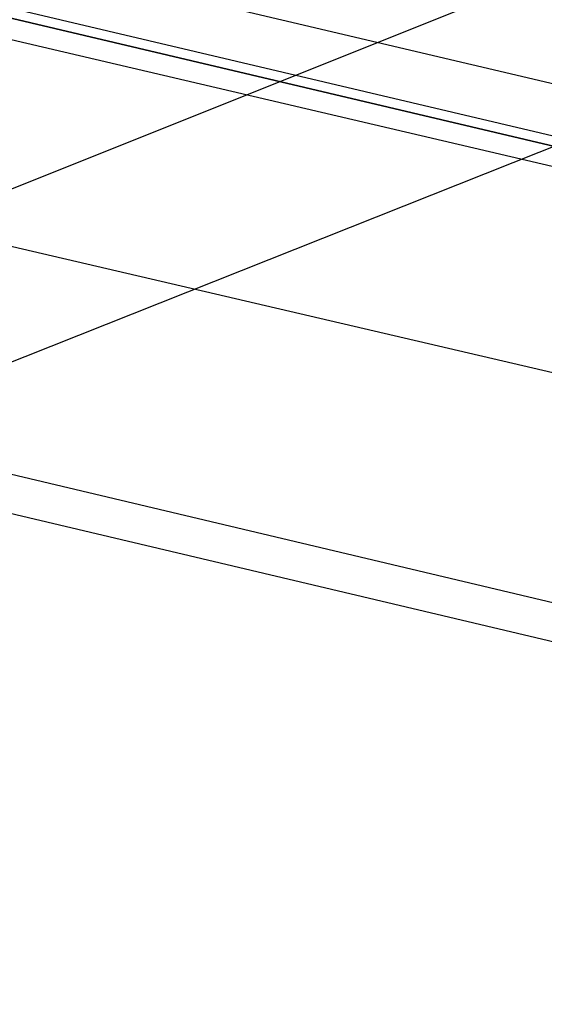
# Model space of a CAD drawing. Header units: feet. Extents: x -79 to 198, y -22 to 181.
# Tile 50 of 256: x 85.88 to 86.583, y 14.732 to 16.052. Entities that reach past the tile are written whole.
import ezdxf

# ---------------------------------------------------------------- set-up
doc = ezdxf.new("R2010")
doc.units = ezdxf.units.FT
doc.layers.add('A-LINEA', color=7, linetype='CONTINUOUS')

msp = doc.modelspace()

# ---------------------------------------------------------------- linework, layer by layer
at = {"layer": 'A-LINEA'}
for p, q in [((66.5385, 8.0853), (121.2252, 29.9819)), ((66.1153, 7.7422), (121.4491, 29.735)), ((72.68, 18.5111), (87.8933, 14.9111)), ((86.76, 15.2311), (80.0667, 16.8178)), ((85.1333, 16.3111), (86.7733, 15.9244))]:
    msp.add_line(p, q, dxfattribs=at)
for points in [[(86.8267, 15.5244), (85.0533, 15.9378), (83.5867, 16.2844)], [(85.1067, 16.2044), (86.8133, 15.8044), (86.8133, 15.8178), (86.8133, 15.8311), (85.12, 16.2311), (86.8133, 15.8311), (86.8267, 15.8444), (86.8133, 15.8444), (85.12, 16.2444)]]:
    msp.add_lwpolyline(points, dxfattribs=at)

doc.saveas('drawing.dxf')
